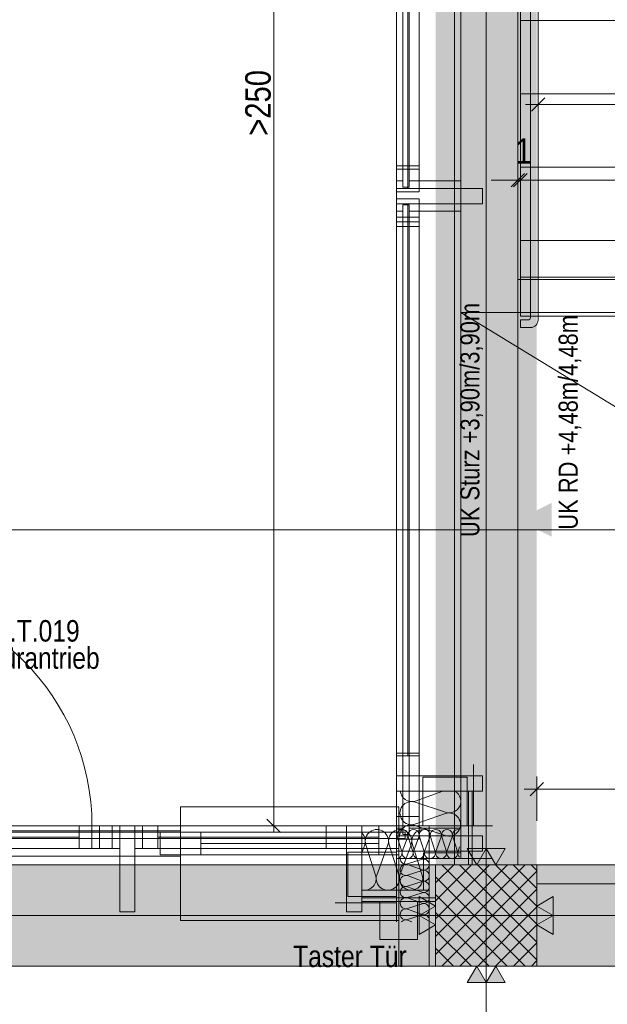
# Model space of a CAD drawing. Extents: x -500 to 300, y 62 to 1162.
# Tile 89 of 90: x -187 to -141, y 827 to 905. Entities that reach past the tile are written whole.
import ezdxf
from ezdxf.lldxf.tags import DXFTag

# ---------------------------------------------------------------- set-up
doc = ezdxf.new("R2010")
doc.units = 0
doc.layers.get('0').update_dxf_attribs({"lineweight": 13})
for name, color, linetype, lineweight, true_color in [('00_Beschriftung UZ', 3, 'Continuous', 35, 0x00ff00), ('30 -33 Aussenwände- 3 Aussenstützen', 7, 'Continuous', 50, 0x0000dd), ('30 -33 Aussenwände- 7 Fassade_ Elemente', 7, 'Continuous', 9, 0x00aacc), ('30 -34 Innenwände- 2 nichttragend', 7, 'Continuous', 18, 0xff7fe6), ('30 -35 Decken- 1 Konstruktion-Träger- Stahlbeton', 7, 'Continuous', 13, 0x33aa00), ('30 -35 Decken- 2.1 Treppen Innen 2D', 7, 'Continuous', 9, 0x599559), ('70 -72 Beschriftung- 1 Beschriftung allgemein', 7, 'Continuous', 9, 0xff6633), ('70 -72 Beschriftung- 2 Beschriftung Bauteile', 7, 'Continuous', 9, 0x9999ff), ('70 -76 Bemaßung- 2 Allgemein', 9, 'Continuous', 5, 0x808080), ('iwb_Schraffur_Unterzug', 7, 'Continuous', 5, 0xffffcc)]:
    doc.layers.add(name, color=color, linetype=linetype, lineweight=lineweight, true_color=true_color)
doc.layers.add('70 -71 Achsen- 1 Gebäudeachsen', color=7, linetype='STRICHPUNKT2-A06G93K98I', lineweight=18)
doc.styles.get("Standard").update_dxf_attribs({"font": 'ARIALN.TTF'})
tags = doc.linetypes.add('fein_strichliert-A06G93KA8I', pattern=[4, 1, -2, 1]).pattern_tags.tags
tags[8:9] = [DXFTag(74, 4), DXFTag(75, 0), DXFTag(340, '0'), DXFTag(46, 0.0), DXFTag(50, 0.0), DXFTag(44, 0.0), DXFTag(45, 0.0)]
tags[6:7] = [DXFTag(74, 4), DXFTag(75, 0), DXFTag(340, '0'), DXFTag(46, 0.0), DXFTag(50, 0.0), DXFTag(44, 0.0), DXFTag(45, 0.0)]
tags[4:5] = [DXFTag(74, 4), DXFTag(75, 0), DXFTag(340, '0'), DXFTag(46, 0.0), DXFTag(50, 0.0), DXFTag(44, 0.0), DXFTag(45, 0.0)]
tags = doc.linetypes.add('STRICHPUNKT2-A06G93K98I', pattern=[12.7, 6.35, -3.175, 0, -3.175]).pattern_tags.tags
tags[10:11] = [DXFTag(74, 4), DXFTag(75, 0), DXFTag(340, '0'), DXFTag(46, 0.0), DXFTag(50, 0.0), DXFTag(44, 0.0), DXFTag(45, 0.0)]
tags[8:9] = [DXFTag(74, 4), DXFTag(75, 0), DXFTag(340, '0'), DXFTag(46, 0.0), DXFTag(50, 0.0), DXFTag(44, 0.0), DXFTag(45, 0.0)]
tags[6:7] = [DXFTag(74, 4), DXFTag(75, 0), DXFTag(340, '0'), DXFTag(46, 0.0), DXFTag(50, 0.0), DXFTag(44, 0.0), DXFTag(45, 0.0)]
tags[4:5] = [DXFTag(74, 4), DXFTag(75, 0), DXFTag(340, '0'), DXFTag(46, 0.0), DXFTag(50, 0.0), DXFTag(44, 0.0), DXFTag(45, 0.0)]

# ---------------------------------------------------------------- blocks, each defined once
blk = doc.blocks.new('Referenz-A06G93KB8I')
at = {"layer": '00_Beschriftung UZ', "color": 0, "lineweight": -2}
for points in [[(-150.469, 864.421), (-147.799, 865.753), (-150.468, 867.092)], [(-145.128, 864.421), (-147.799, 865.753), (-145.13, 867.092)]]:
    blk.add_solid(points, dxfattribs=at)
at = {"layer": '30 -33 Aussenwände- 3 Aussenstützen', "color": 0, "lineweight": -2}
for p, q in [((-154.299, 838.44), (-154.285, 838.453)), ((-154.299, 837.026), (-152.871, 838.453)), ((-154.299, 835.612), (-151.457, 838.453)), ((-154.299, 834.197), (-150.043, 838.453)), ((-154.299, 832.783), (-148.629, 838.453)), ((-154.299, 831.369), (-147.214, 838.453)), ((-153.815, 838.453), (-146.299, 830.937)), ((-153.8, 830.453), (-146.299, 837.955)), ((-152.401, 838.453), (-146.299, 832.351)), ((-150.987, 838.453), (-146.299, 833.766)), ((-149.572, 838.453), (-146.299, 835.18)), ((-148.158, 838.453), (-146.299, 836.594)), ((-146.744, 838.453), (-146.299, 838.008)), ((-154.299, 837.523), (-147.229, 830.453)), ((-152.386, 830.453), (-146.299, 836.541)), ((-154.299, 836.109), (-148.643, 830.453)), ((-150.972, 830.453), (-146.299, 835.126)), ((-150.299, 835.453), (-150.299, 833.453)), ((-154.299, 834.695), (-150.058, 830.453)), ((-151.299, 834.453), (-149.299, 834.453)), ((-154.299, 833.28), (-151.472, 830.453)), ((-149.558, 830.453), (-146.299, 833.712)), ((-154.299, 831.866), (-152.886, 830.453)), ((-148.143, 830.453), (-146.299, 832.298)), ((-146.729, 830.453), (-146.299, 830.884))]:
    blk.add_line(p, q, dxfattribs=at)
at = {"layer": '30 -33 Aussenwände- 3 Aussenstützen', "color": 0, "linetype": 'Continuous', "lineweight": -2, "ltscale": 0.13}
for p, q in [((-146.299, 838.453), (-154.299, 838.453)), ((-154.299, 838.453), (-154.299, 830.453)), ((-146.299, 830.453), (-146.299, 838.453)), ((-154.299, 830.453), (-146.299, 830.453))]:
    blk.add_line(p, q, dxfattribs=at)
at = {"layer": '30 -33 Aussenwände- 7 Fassade_ Elemente', "color": 0, "linetype": 'Continuous', "lineweight": -2, "ltscale": 0.13}
for p, q in [((-156.499, 891.953), (-156.499, 941.953)), ((-157.399, 891.681), (-157.399, 940.881)), ((-155.599, 940.881), (-155.599, 891.681)), ((-155.599, 893.753), (-157.399, 893.753)), ((-157.399, 893.753), (-157.399, 891.953)), ((-157.399, 893.481), (-155.599, 893.481)), ((-157.399, 891.681), (-157.399, 893.481)), ((-155.599, 891.953), (-155.599, 893.753)), ((-155.599, 893.481), (-155.599, 891.681)), ((-157.399, 891.953), (-150.599, 891.953)), ((-157.399, 891.953), (-155.599, 891.953)), ((-157.399, 890.753), (-157.399, 891.953)), ((-155.599, 891.681), (-157.399, 891.681)), ((-155.599, 891.681), (-157.399, 891.681)), ((-150.599, 891.953), (-150.599, 890.753)), ((-157.399, 891.127), (-155.599, 891.127)), ((-157.399, 889.327), (-157.399, 891.127)), ((-155.599, 891.127), (-155.599, 889.327)), ((-155.599, 890.753), (-157.399, 890.753)), ((-150.599, 890.753), (-157.399, 890.753)), ((-157.399, 890.753), (-157.399, 888.953)), ((-156.499, 847.093), (-156.499, 890.753)), ((-155.599, 888.953), (-155.599, 890.753)), ((-157.399, 889.681), (-155.599, 889.681)), ((-157.399, 840.481), (-157.399, 889.681)), ((-155.599, 889.327), (-157.399, 889.327)), ((-155.599, 889.681), (-155.599, 840.481)), ((-157.399, 888.953), (-155.599, 888.953)), ((-157.399, 850.14), (-157.399, 845.493)), ((-156.499, 850.14), (-156.499, 847.093)), ((-155.599, 845.493), (-155.599, 850.14)), ((-157.399, 847.293), (-157.399, 845.493)), ((-155.599, 847.293), (-157.399, 847.293)), ((-155.599, 845.493), (-155.599, 847.293)), ((-157.399, 847.093), (-155.599, 847.093)), ((-157.399, 845.493), (-157.399, 847.093)), ((-155.599, 847.093), (-155.599, 845.493)), ((-151.299, 841.553), (-151.299, 846.393)), ((-151.299, 841.553), (-151.299, 846.393)), ((-157.399, 845.493), (-150.599, 845.493)), ((-157.399, 845.493), (-155.599, 845.493)), ((-157.399, 844.293), (-157.399, 845.493)), ((-155.599, 845.493), (-157.399, 845.493)), ((-155.299, 841.553), (-155.299, 845.393)), ((-155.299, 845.393), (-151.799, 845.393)), ((-151.799, 845.393), (-151.799, 841.553)), ((-150.599, 845.493), (-150.599, 844.293)), ((-150.599, 844.293), (-157.399, 844.293)), ((-152.299, 844.293), (-157.399, 844.293)), ((-157.399, 844.293), (-157.399, 841.553)), ((-155.909, 843.509), (-153.736, 844.282)), ((-152.299, 839.405), (-152.299, 844.293)), ((-151.699, 844.293), (-151.399, 844.293)), ((-151.699, 838.453), (-151.699, 844.293)), ((-151.399, 844.293), (-151.399, 838.453)), ((-155.91, 843.419), (-153.519, 842.618)), ((-157.399, 840.481), (-157.399, 842.281)), ((-157.399, 842.281), (-155.599, 842.281)), ((-153.521, 842.528), (-155.931, 841.67)), ((-155.599, 842.281), (-155.599, 840.481)), ((-201.665, 841.553), (-179.865, 841.553)), ((-199.865, 841.553), (-181.465, 841.553)), ((-182.465, 841.553), (-180.865, 841.553)), ((-182.465, 839.753), (-182.465, 841.553)), ((-181.465, 841.553), (-181.465, 839.753)), ((-180.865, 839.753), (-180.865, 841.553)), ((-180.865, 841.553), (-179.265, 841.553)), ((-179.865, 841.553), (-179.865, 839.753)), ((-179.265, 841.553), (-179.265, 839.753)), ((-179.265, 841.553), (-178.065, 841.553)), ((-179.265, 834.753), (-179.265, 841.553)), ((-176.265, 841.553), (-178.065, 841.553)), ((-178.065, 841.553), (-178.065, 834.753)), ((-178.065, 841.553), (-178.065, 839.753)), ((-157.199, 841.553), (-177.465, 841.553)), ((-177.465, 841.553), (-177.465, 839.753)), ((-176.265, 839.753), (-176.265, 841.553)), ((-176.065, 841.053), (-174.465, 841.053)), ((-176.065, 839.253), (-176.065, 841.053)), ((-174.465, 841.053), (-174.465, 839.253)), ((-165.985, 841.553), (-161.339, 841.553)), ((-162.939, 839.753), (-162.939, 841.553)), ((-162.939, 841.553), (-161.339, 841.553)), ((-161.339, 841.553), (-160.139, 841.553)), ((-161.339, 841.553), (-161.339, 839.753)), ((-161.339, 834.753), (-161.339, 841.553)), ((-161.339, 841.553), (-161.339, 839.753)), ((-157.399, 841.553), (-160.139, 841.553)), ((-160.139, 841.553), (-160.139, 834.753)), ((-160.139, 841.553), (-160.139, 836.453)), ((-158.799, 841.553), (-157.199, 841.553)), ((-158.799, 839.753), (-158.799, 841.553)), ((-157.199, 841.553), (-157.199, 839.753)), ((-157.199, 839.753), (-157.199, 841.553)), ((-157.199, 841.553), (-154.799, 841.553)), ((-157.199, 836.453), (-157.199, 841.553)), ((-155.932, 841.58), (-153.542, 840.779)), ((-151.799, 841.553), (-155.299, 841.553)), ((-149.799, 841.553), (-154.799, 841.553)), ((-154.799, 841.553), (-154.799, 836.453)), ((-154.799, 841.553), (-151.299, 841.553)), ((-154.799, 841.553), (-154.799, 838.953)), ((-154.799, 830.453), (-154.799, 841.553)), ((-198.865, 840.653), (-182.465, 840.653)), ((-176.265, 840.653), (-158.799, 840.653)), ((-165.985, 840.653), (-162.939, 840.653)), ((-157.399, 839.553), (-157.399, 840.753)), ((-157.399, 840.753), (-150.599, 840.753)), ((-155.599, 840.481), (-157.399, 840.481)), ((-155.599, 840.481), (-157.399, 840.481)), ((-156.974, 839.528), (-157.343, 840.678)), ((-156.506, 840.678), (-156.931, 839.528)), ((-156.093, 839.528), (-156.462, 840.678)), ((-155.625, 840.678), (-156.05, 839.528)), ((-155.212, 839.528), (-155.581, 840.678)), ((-154.744, 840.678), (-155.169, 839.528)), ((-154.331, 839.528), (-154.7, 840.678)), ((-153.863, 840.678), (-154.288, 839.528)), ((-153.45, 839.528), (-153.819, 840.678)), ((-152.982, 840.678), (-153.407, 839.528)), ((-152.569, 839.528), (-152.939, 840.678)), ((-150.599, 840.753), (-150.599, 839.553)), ((-179.865, 839.753), (-201.665, 839.753)), ((-181.465, 839.753), (-199.865, 839.753)), ((-180.865, 839.753), (-182.465, 839.753)), ((-179.265, 839.753), (-180.865, 839.753)), ((-178.065, 839.753), (-176.265, 839.753)), ((-177.465, 839.753), (-157.199, 839.753)), ((-161.339, 839.753), (-165.985, 839.753)), ((-161.339, 839.753), (-162.939, 839.753)), ((-159.905, 840.053), (-160.139, 839.42)), ((-159.815, 840.053), (-159.043, 837.653)), ((-158.953, 837.653), (-158.066, 840.053)), ((-157.199, 839.753), (-158.799, 839.753)), ((-157.976, 840.053), (-157.205, 837.653)), ((-150.599, 839.553), (-157.399, 839.553)), ((-157.115, 837.653), (-156.228, 840.053)), ((-156.138, 840.053), (-155.366, 837.653)), ((-152.526, 839.528), (-152.399, 839.872)), ((-174.465, 839.253), (-176.065, 839.253)), ((-161.239, 839.453), (-157.399, 839.453)), ((-161.239, 835.953), (-161.239, 839.453)), ((-157.399, 839.453), (-157.399, 835.953)), ((-157.399, 838.953), (-154.799, 838.953)), ((-157.399, 833.953), (-157.399, 838.953)), ((-156.524, 838.528), (-155.374, 838.898)), ((-155.251, 836.453), (-155.251, 839.405)), ((-155.251, 839.405), (-152.299, 839.405)), ((-154.799, 838.953), (-154.799, 833.953)), ((-154.799, 838.953), (-149.799, 838.953)), ((-155.374, 838.06), (-156.524, 838.485)), ((-156.524, 837.647), (-155.374, 838.017)), ((-151.399, 838.453), (-151.699, 838.453)), ((-155.374, 837.179), (-156.524, 837.604)), ((-160.139, 836.453), (-155.251, 836.453)), ((-157.199, 830.453), (-157.199, 836.453)), ((-154.799, 836.453), (-157.199, 836.453)), ((-156.524, 836.766), (-155.374, 837.136)), ((-155.374, 836.298), (-156.524, 836.723)), ((-154.799, 836.453), (-154.799, 830.453)), ((-157.399, 835.953), (-161.239, 835.953)), ((-160.139, 835.853), (-154.299, 835.853)), ((-160.139, 835.553), (-160.139, 835.853)), ((-156.524, 835.886), (-155.374, 836.255)), ((-155.374, 835.417), (-156.524, 835.842)), ((-154.299, 835.853), (-154.299, 835.553)), ((-157.399, 835.453), (-162.239, 835.453)), ((-154.299, 835.553), (-160.139, 835.553)), ((-156.524, 835.005), (-155.374, 835.374)), ((-155.374, 834.536), (-156.524, 834.961)), ((-150.299, 835.453), (-150.299, 833.453)), ((-178.065, 834.753), (-179.265, 834.753)), ((-160.139, 834.753), (-161.339, 834.753)), ((-156.524, 834.124), (-155.374, 834.493)), ((-156.524, 834.08), (-156.18, 833.953)), ((-149.299, 834.453), (-151.299, 834.453)), ((-154.799, 830.453), (-157.199, 830.453))]:
    blk.add_line(p, q, dxfattribs=at)
at = {"layer": '30 -33 Aussenwände- 7 Fassade_ Elemente', "color": 0, "lineweight": -2}
for p, q in [((-174.465, 843.053), (-157.199, 843.053)), ((-174.465, 841.053), (-174.465, 843.053)), ((-157.199, 843.053), (-157.199, 841.053)), ((-174.465, 841.053), (-172.865, 841.053)), ((-174.465, 839.253), (-174.465, 841.053)), ((-172.865, 841.053), (-158.799, 841.053)), ((-172.865, 841.053), (-172.865, 839.253)), ((-158.799, 841.053), (-158.799, 839.253)), ((-157.199, 841.053), (-158.799, 841.053)), ((-157.199, 839.253), (-157.199, 841.053)), ((-158.799, 840.153), (-172.865, 840.153)), ((-174.465, 839.253), (-174.465, 834.053)), ((-172.865, 839.253), (-174.465, 839.253)), ((-158.799, 839.253), (-172.865, 839.253)), ((-158.799, 839.253), (-157.199, 839.253)), ((-157.199, 834.053), (-157.199, 839.253)), ((-174.465, 834.053), (-157.199, 834.053))]:
    blk.add_line(p, q, dxfattribs=at)
at = {"layer": '30 -33 Aussenwände- 7 Fassade_ Elemente', "color": 0, "linetype": 'fein_strichliert-A06G93KA8I', "lineweight": -2, "ltscale": 0.13}
for p, q in [((-174.465, 841.153), (-201.665, 841.153)), ((-200.065, 841.053), (-176.065, 841.053)), ((-174.465, 839.153), (-201.665, 839.153))]:
    blk.add_line(p, q, dxfattribs=at)
blk.add_ellipse((-199.865, 841.553), major_axis=(18.4, 0), ratio=1, start_param=0, end_param=1.570796, dxfattribs=at)
at = {"layer": '30 -33 Aussenwände- 7 Fassade_ Elemente', "color": 0, "linetype": 'Continuous', "lineweight": -2, "ltscale": 0.13}
for centre, major_axis, end_param in [((-156.179, 844.386), (-0.916, -0.063), 1.801046), ((-153.227, 843.488), (0.831, -0.391), 1.455535), ((-156.202, 842.548), (0.292, 0.871), 1.254884), ((-156.202, 842.548), (-0.737, 0.548), 1.254884), ((-153.25, 841.65), (0.75, 0.53), 1.255075), ((-153.227, 843.488), (-0.293, -0.871), 1.455535), ((-156.202, 842.548), (-0.75, -0.53), 1.254884), ((-153.25, 841.65), (0.737, -0.549), 1.255075), ((-158.94, 840.335), (0.874, -0.282), 3.764652), ((-158.94, 840.335), (-0.539, 0.744), 1.254884), ((-158.94, 840.335), (0.539, 0.744), 1.254884), ((-158.94, 840.335), (0.874, -0.282), 1.254884), ((-157.102, 840.335), (0.874, -0.282), 3.764652), ((-157.102, 840.335), (-0.539, 0.744), 1.254884), ((-157.102, 840.335), (0.539, 0.744), 1.254884), ((-156.924, 840.813), (0.419, -0.135), 3.765224), ((-156.225, 840.71), (0.292, 0.871), 1.896254), ((-157.102, 840.335), (0.874, -0.282), 1.254884), ((-156.043, 840.813), (0.419, -0.135), 3.765224), ((-155.263, 840.335), (0.013, 0.918), 1.896254), ((-155.162, 840.813), (0.419, -0.135), 3.765224), ((-154.282, 840.813), (0.419, -0.135), 3.765224), ((-154.282, 840.813), (-0.258, 0.356), 1.255075), ((-154.282, 840.813), (0.258, 0.356), 1.255075), ((-154.282, 840.813), (0.419, -0.135), 1.255075), ((-153.401, 840.813), (0.419, -0.135), 3.765224), ((-153.401, 840.813), (-0.258, 0.356), 1.255075), ((-153.401, 840.813), (0.258, 0.356), 1.255075), ((-153.25, 841.65), (-0.293, -0.871), 1.255075), ((-153.401, 840.813), (0.419, -0.135), 1.255075), ((-152.52, 840.813), (0.121, 0.423), 2.160679), ((-160.779, 840.335), (0.874, -0.282), 1.111109), ((-157.393, 839.394), (-0.006, -0.44), 1.896254), ((-156.512, 839.394), (-0.419, 0.135), 3.764652), ((-155.631, 839.394), (-0.419, 0.135), 3.764652), ((-154.75, 839.394), (-0.419, 0.135), 3.764652), ((-154.75, 839.394), (-0.419, 0.135), 1.254884), ((-154.75, 839.394), (0.258, -0.356), 1.254884), ((-153.869, 839.394), (-0.419, 0.135), 1.254884), ((-153.869, 839.394), (-0.419, 0.135), 3.764652), ((-153.869, 839.394), (0.258, -0.356), 1.254884), ((-152.988, 839.394), (-0.419, 0.135), 1.254884), ((-152.988, 839.394), (0.258, -0.356), 1.254884), ((-152.107, 839.394), (-0.419, 0.135), 1.157172), ((-156.659, 838.947), (-0.44, 0.006), 1.896254), ((-155.239, 838.479), (-0.135, -0.419), 3.765224), ((-154.75, 839.394), (-0.258, -0.356), 1.254884), ((-153.869, 839.394), (-0.258, -0.356), 1.254884), ((-152.988, 839.394), (-0.258, -0.356), 1.254884), ((-156.659, 838.066), (0.135, 0.419), 3.764652), ((-155.239, 837.598), (-0.135, -0.419), 3.765224), ((-159.918, 837.372), (-0.221, -0.892), 2.125743), ((-158.079, 837.372), (-0.874, 0.282), 3.765224), ((-158.079, 837.372), (-0.874, 0.282), 1.255075), ((-158.079, 837.372), (0.539, -0.744), 1.255075), ((-156.241, 837.372), (-0.874, 0.282), 3.765224), ((-156.659, 837.185), (0.135, 0.419), 3.764652), ((-155.239, 836.717), (-0.135, -0.419), 3.765224), ((-158.079, 837.372), (-0.539, -0.744), 1.255075), ((-156.659, 836.304), (0.135, 0.419), 3.764652), ((-156.659, 836.304), (-0.356, 0.258), 1.254884), ((-156.659, 836.304), (0.135, 0.419), 1.254884), ((-156.659, 835.423), (0.135, 0.419), 3.764652), ((-156.659, 835.423), (-0.356, 0.258), 1.254884), ((-156.659, 836.304), (-0.356, -0.258), 1.254884), ((-156.659, 835.423), (0.135, 0.419), 1.254884), ((-155.239, 835.836), (-0.135, -0.419), 3.765224), ((-155.239, 835.836), (0.356, 0.258), 1.255075), ((-155.239, 835.836), (0.356, -0.258), 1.255075), ((-156.659, 835.423), (-0.356, -0.258), 1.254884), ((-156.659, 834.542), (0.135, 0.419), 1.254884), ((-155.239, 835.836), (-0.135, -0.419), 1.255075), ((-155.239, 834.955), (-0.135, -0.419), 3.765224), ((-155.239, 834.955), (0.356, 0.258), 1.255075), ((-155.239, 834.955), (0.356, -0.258), 1.255075), ((-156.659, 834.542), (-0.356, 0.258), 1.254884), ((-156.659, 834.542), (-0.356, -0.258), 1.254884), ((-156.659, 833.662), (0.135, 0.419), 1.157172), ((-155.239, 834.955), (-0.135, -0.419), 1.255075), ((-155.239, 834.074), (0.423, -0.121), 2.160679)]:
    blk.add_ellipse(centre, major_axis=major_axis, ratio=1, start_param=0, end_param=end_param, dxfattribs=at)
at = {"layer": '30 -34 Innenwände- 2 nichttragend', "color": 0, "lineweight": -2}
for p, q in [((-157.399, 994.953), (-157.399, 838.953)), ((-152.299, 838.953), (-152.299, 994.953)), ((-156.899, 941.853), (-156.899, 892.053)), ((-156.899, 941.853), (-156.899, 892.053)), ((-156.399, 892.053), (-156.399, 941.853)), ((-156.399, 892.053), (-156.399, 941.853)), ((-157.399, 892.553), (-156.899, 892.553)), ((-157.399, 892.553), (-157.399, 890.153)), ((-156.899, 892.053), (-156.899, 892.553)), ((-152.299, 892.553), (-156.399, 892.553)), ((-156.399, 892.553), (-156.399, 892.053)), ((-152.299, 890.153), (-152.299, 892.553)), ((-156.899, 892.053), (-156.399, 892.053)), ((-156.899, 892.053), (-156.399, 892.053)), ((-157.399, 890.153), (-156.899, 890.153)), ((-156.899, 890.653), (-156.899, 840.853)), ((-156.399, 890.653), (-156.899, 890.653)), ((-156.899, 890.653), (-156.899, 840.853)), ((-156.899, 890.653), (-156.399, 890.653)), ((-156.899, 890.153), (-156.899, 890.653)), ((-156.399, 890.653), (-156.399, 890.153)), ((-156.399, 840.853), (-156.399, 890.653)), ((-156.399, 840.853), (-156.399, 890.653)), ((-156.399, 890.153), (-152.299, 890.153)), ((-156.699, 841.053), (-202.165, 841.053)), ((-156.699, 841.053), (-202.165, 841.053)), ((-157.399, 841.353), (-157.399, 838.953)), ((-157.399, 841.353), (-156.899, 841.353)), ((-157.199, 841.053), (-157.199, 841.553)), ((-157.199, 841.553), (-154.799, 841.553)), ((-156.699, 841.053), (-157.199, 841.053)), ((-156.899, 840.853), (-156.899, 841.353)), ((-156.699, 840.553), (-156.699, 841.053)), ((-156.699, 840.553), (-156.699, 841.053)), ((-156.399, 841.353), (-156.399, 840.853)), ((-156.399, 841.353), (-152.299, 841.353)), ((-154.799, 841.553), (-154.799, 836.453)), ((-152.299, 838.953), (-152.299, 841.353)), ((-202.165, 840.553), (-156.699, 840.553)), ((-202.165, 840.553), (-156.699, 840.553)), ((-157.199, 836.453), (-157.199, 840.553)), ((-157.199, 840.553), (-156.699, 840.553)), ((-156.899, 840.853), (-156.399, 840.853)), ((-156.899, 840.853), (-156.399, 840.853)), ((-157.399, 838.953), (-152.299, 838.953)), ((-154.799, 836.453), (-157.199, 836.453))]:
    blk.add_line(p, q, dxfattribs=at)
at = {"layer": '30 -35 Decken- 1 Konstruktion-Träger- Stahlbeton', "color": 0, "linetype": 'fein_strichliert-A06G93KA8I', "lineweight": -2, "ltscale": 0.13}
for p, q in [((-152.799, 995.453), (-152.799, 838.453)), ((-147.799, 995.453), (-147.799, 838.453)), ((-298.299, 838.453), (-0.799, 838.453)), ((-298.299, 830.453), (-0.799, 830.453))]:
    blk.add_line(p, q, dxfattribs=at)
at = {"layer": '30 -35 Decken- 1 Konstruktion-Träger- Stahlbeton', "color": 0, "lineweight": -2}
blk.add_line((-147.799, 838.453), (-152.799, 838.453), dxfattribs=at)
at = {"layer": '30 -35 Decken- 2.1 Treppen Innen 2D', "color": 0, "linetype": 'fein_strichliert-A06G93KA8I', "lineweight": -2, "ltscale": 0.13}
for p, q in [((-146.799, 960.673), (-146.799, 881.753)), ((-146.199, 881.553), (-146.199, 960.873)), ((-147.599, 905.253), (-147.599, 911.053)), ((-147.599, 899.453), (-147.599, 905.253)), ((-147.599, 905.253), (-116.799, 905.253)), ((-147.599, 899.453), (-116.799, 899.453)), ((-147.599, 893.653), (-147.599, 899.453)), ((-147.599, 887.853), (-147.599, 893.653)), ((-116.799, 893.653), (-147.599, 893.653)), ((-147.599, 884.953), (-147.599, 887.853)), ((-147.599, 881.853), (-147.599, 887.853)), ((-147.599, 887.853), (-116.799, 887.853)), ((-147.799, 884.753), (-147.799, 838.453)), ((-116.799, 884.753), (-147.799, 884.753)), ((-116.799, 884.953), (-147.599, 884.953)), ((-116.799, 881.853), (-147.599, 881.853)), ((-147.599, 881.553), (-147.599, 880.953)), ((-146.999, 881.553), (-147.599, 881.553)), ((-147.599, 880.953), (-146.799, 880.953)), ((-147.799, 838.453), (-146.299, 838.453)), ((-146.299, 838.453), (-146.299, 836.953)), ((-146.299, 836.953), (-76.799, 836.953))]:
    blk.add_line(p, q, dxfattribs=at)
for centre, major_axis in [((-146.999, 881.753), (0, -0.2)), ((-146.799, 881.553), (0, -0.6))]:
    blk.add_ellipse(centre, major_axis=major_axis, ratio=1, start_param=0, end_param=1.570796, dxfattribs=at)
at = {"layer": '70 -71 Achsen- 1 Gebäudeachsen', "color": 0, "linetype": 'STRICHPUNKT2-A06G93K98I', "lineweight": -2, "ltscale": 0.13}
for p, q in [((-150.299, 1084.393), (-150.299, 84.953)), ((-387.239, 864.953), (76.501, 864.953)), ((-387.239, 834.453), (76.501, 834.453))]:
    blk.add_line(p, q, dxfattribs=at)
at = {"layer": '70 -72 Beschriftung- 1 Beschriftung allgemein', "color": 0, "linetype": 'fein_strichliert-A06G93KA8I', "lineweight": -2, "ltscale": 0.13}
for q in [(-76.799, 882.153), (-74.299, 834.453)]:
    blk.add_line((-152.299, 882.153), q, dxfattribs=at)
at = {"layer": '70 -72 Beschriftung- 1 Beschriftung allgemein', "color": 0, "linetype": 'Continuous', "lineweight": -2, "ltscale": 0.13}
for p, q in [((-158.719, 835.553), (-155.719, 835.553)), ((-158.719, 832.553), (-158.719, 835.553)), ((-155.719, 835.553), (-155.719, 832.553)), ((-155.719, 832.553), (-158.719, 832.553))]:
    blk.add_line(p, q, dxfattribs=at)
at = {"layer": '70 -72 Beschriftung- 2 Beschriftung Bauteile', "color": 0, "lineweight": -2}
for p, q in [((-151.049, 838.453), (-151.799, 839.752)), ((-151.799, 839.752), (-150.299, 839.752)), ((-150.299, 839.752), (-151.049, 838.453)), ((-149.549, 838.453), (-150.299, 839.752)), ((-150.299, 839.752), (-148.799, 839.752)), ((-148.799, 839.752), (-149.549, 838.453)), ((-155.598, 835.953), (-154.299, 835.203)), ((-155.598, 834.453), (-155.598, 835.953)), ((-146.299, 835.203), (-145, 835.953)), ((-145, 835.953), (-145, 834.453)), ((-154.299, 835.203), (-155.598, 834.453)), ((-145, 834.453), (-146.299, 835.203)), ((-155.598, 834.453), (-154.299, 833.703)), ((-155.598, 832.953), (-155.598, 834.453)), ((-146.299, 833.703), (-145, 834.453)), ((-145, 834.453), (-145, 832.953)), ((-154.299, 833.703), (-155.598, 832.953)), ((-145, 832.953), (-146.299, 833.703)), ((-151.799, 829.154), (-151.049, 830.453)), ((-151.049, 830.453), (-150.299, 829.154)), ((-150.299, 829.154), (-149.549, 830.453)), ((-149.549, 830.453), (-148.799, 829.154)), ((-150.299, 829.154), (-151.799, 829.154)), ((-148.799, 829.154), (-150.299, 829.154))]:
    blk.add_line(p, q, dxfattribs=at)
for points in [[(-151.049, 838.453), (-151.799, 839.752), (-151.049, 839.752)], [(-151.049, 838.453), (-151.049, 839.752), (-150.299, 839.752)], [(-149.549, 838.453), (-150.299, 839.752), (-149.549, 839.752)], [(-149.549, 838.453), (-149.549, 839.752), (-148.799, 839.752)], [(-155.598, 834.453), (-155.598, 835.953), (-154.299, 835.203)], [(-145, 834.453), (-146.299, 835.203), (-145, 835.953)], [(-155.598, 832.953), (-155.598, 834.453), (-154.299, 833.703)], [(-145, 832.953), (-146.299, 833.703), (-145, 834.453)], [(-151.049, 829.154), (-151.799, 829.154), (-151.049, 830.453)], [(-151.049, 829.154), (-151.049, 830.453), (-150.299, 829.154)], [(-149.549, 829.154), (-150.299, 829.154), (-149.549, 830.453)], [(-149.549, 829.154), (-149.549, 830.453), (-148.799, 829.154)]]:
    blk.add_solid(points, dxfattribs=at)
at = {"layer": '70 -76 Bemaßung- 2 Allgemein', "color": 0, "linetype": 'Continuous', "lineweight": -2, "ltscale": 0.13}
for p, q in [((-167.099, 954.603), (-167.099, 842.614)), ((-146.199, 896.103), (-146.199, 899.603)), ((-146.729, 898.073), (-145.668, 899.134)), ((-147.199, 898.603), (-145.138, 898.603)), ((-119.259, 898.603), (-145.138, 898.603)), ((-147.799, 890.734), (-147.799, 893.603)), ((-147.599, 890.103), (-147.599, 893.603)), ((-147.599, 890.103), (-147.599, 893.603)), ((-148.859, 892.603), (-149.92, 892.603)), ((-146.799, 892.603), (-148.859, 892.603)), ((-148.599, 892.603), (-146.538, 892.603)), ((-148.599, 892.603), (-146.538, 892.603)), ((-147.268, 893.134), (-148.329, 892.073)), ((-148.129, 892.073), (-147.068, 893.134)), ((-148.129, 892.073), (-147.068, 893.134)), ((-147.599, 892.603), (-147.799, 892.603)), ((-146.538, 892.603), (-145.478, 892.603)), ((-117.859, 892.603), (-146.538, 892.603)), ((-146.829, 843.923), (-145.768, 844.984)), ((-146.299, 841.953), (-146.299, 845.453)), ((-147.299, 844.453), (-145.238, 844.453)), ((-77.859, 844.453), (-145.238, 844.453)), ((-167.099, 841.053), (-167.099, 842.614)), ((-166.568, 841.023), (-167.629, 842.084)), ((-165.099, 841.553), (-168.099, 841.553))]:
    blk.add_line(p, q, dxfattribs=at)
at = {"layer": '00_Beschriftung UZ', "color": 0, "linetype": 'ByBlock', "lineweight": -2, "ltscale": 0.13, "char_height": 1.51033, "attachment_point": 1, "rotation": 90}
for s, insert in [('{\\fArial Narrow;UK Sturz +3,90m/3,90m}', (-152.349, 864.393)), ('{\\fArial Narrow;UK RD +4,48m/4,48m}', (-144.574, 864.972))]:
    blk.add_mtext(s, dxfattribs=dict(at, insert=insert))
at = {"layer": '70 -72 Beschriftung- 1 Beschriftung allgemein', "color": 0, "linetype": 'Continuous', "lineweight": -2, "ltscale": 0.13, "char_height": 1.7, "attachment_point": 1}
for s, insert in [('{\\fArial Narrow;AT.0.T.019}', (-192.07, 857.817)), ('{\\fArial Narrow;Drehtürantrieb}', (-193.304, 855.666)), ('{\\fArial Narrow;Taster Tür}', (-165.569, 832.076))]:
    blk.add_mtext(s, dxfattribs=dict(at, insert=insert))
at = {"layer": '70 -76 Bemaßung- 2 Allgemein', "color": 0, "linetype": 'Continuous', "lineweight": -2, "ltscale": 0.13, "insert": (-169.35, 896.127), "char_height": 2.01377, "attachment_point": 1, "rotation": 90}
blk.add_mtext('{\\fArial Narrow;>250}', dxfattribs=at)
at = {"layer": '70 -76 Bemaßung- 2 Allgemein', "color": 0, "linetype": 'Continuous', "lineweight": -2, "ltscale": 0.13, "insert": (-148.002, 895.921), "char_height": 2.01377, "attachment_point": 1}
blk.add_mtext('{\\fArial Narrow;1}', dxfattribs=at)
blk = doc.blocks.new('Referenz-A06G93KD8I')
at = {"layer": 'iwb_Schraffur_Unterzug', "linetype": 'Continuous', "ltscale": 0.13}
for points in [[(-150.298, 995.453), (-146.298, 995.453), (-146.298, 838.453), (-154.298, 838.453), (-154.298, 995.453)], [(-298.298, 834.453), (-298.298, 838.453), (-2.298, 838.453), (-2.298, 830.453), (-298.298, 830.453)]]:
    blk.add_hatch(color=256, dxfattribs=at).paths.add_polyline_path(points)

msp = doc.modelspace()

# ---------------------------------------------------------------- block references
at = {"color": 8, "lineweight": 13, "ltscale": 0.13, "true_color": 0x808080}
msp.add_blockref('Referenz-A06G93KB8I', (0, 0), dxfattribs=at)
at = {"color": 8, "lineweight": 25, "ltscale": 0.25, "true_color": 0x808080}
msp.add_blockref('Referenz-A06G93KD8I', (0, 0), dxfattribs=at)

doc.saveas('drawing.dxf')
